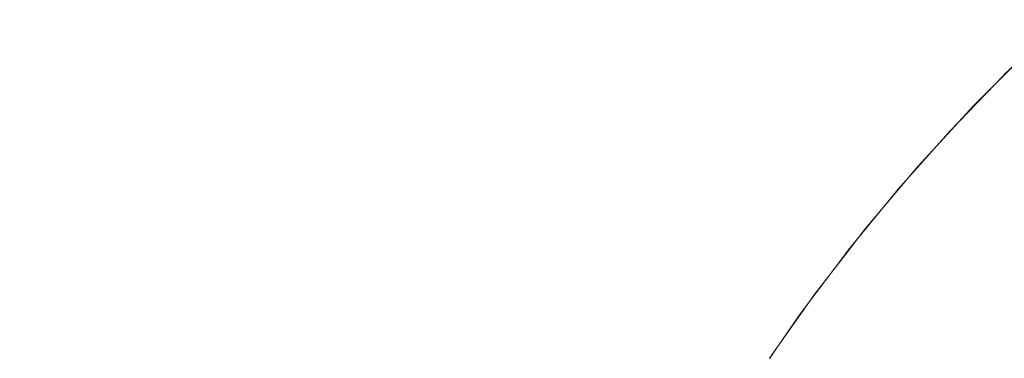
# Model space of a CAD drawing. Header units: centimetres. Extents: x -25.9 to 27.4, y -25.9 to -24.1.
# Tile 150 of 200: x 9.4497 to 9.5009, y -24.1039 to -24.0863. Entities that reach past the tile are written whole.
import ezdxf

# ---------------------------------------------------------------- set-up
doc = ezdxf.new("R2010")
doc.units = ezdxf.units.CM
doc.header["$LTSCALE"] = 2.54
doc.layers.add('Lucido design-1', color=7, linetype='Continuous')

# ---------------------------------------------------------------- blocks, each defined once
blk = doc.blocks.new('Gruppo-4-1')
at = {"color": 7, "linetype": 'Continuous', "lineweight": 9}
for points, invisible_edges in [([(9.449118, -24.083641, 708.031646), (9.453883, -24.083641, 708.028153), (9.452018, -24.08634, 708.025722), (9.447361, -24.08634, 708.029137)], 15), ([(9.453883, -24.083641, 708.028153), (9.458492, -24.083641, 708.024454), (9.456522, -24.08634, 708.022107), (9.452018, -24.08634, 708.025722)], 15), ([(9.458492, -24.083641, 708.024454), (9.462934, -24.083641, 708.020558), (9.460864, -24.08634, 708.0183), (9.456522, -24.08634, 708.022107)], 15), ([(9.462934, -24.083641, 708.020558), (9.467202, -24.083641, 708.016472), (9.465036, -24.08634, 708.014306), (9.460864, -24.08634, 708.0183)], 15), ([(9.467202, -24.083641, 708.016472), (9.471288, -24.083641, 708.012204), (9.46903, -24.08634, 708.010134), (9.465036, -24.08634, 708.014306)], 15), ([(9.471288, -24.083641, 708.012204), (9.475184, -24.083641, 708.007761), (9.472838, -24.08634, 708.005792), (9.46903, -24.08634, 708.010134)], 15), ([(9.475184, -24.083641, 708.007761), (9.478883, -24.083641, 708.003153), (9.476452, -24.08634, 708.001288), (9.472838, -24.08634, 708.005792)], 15), ([(9.478883, -24.083641, 708.003153), (9.482377, -24.083641, 707.998388), (9.479867, -24.08634, 707.996631), (9.476452, -24.08634, 708.001288)], 15), ([(9.482377, -24.083641, 707.998388), (9.485659, -24.083641, 707.993475), (9.483076, -24.08634, 707.991829), (9.479867, -24.08634, 707.996631)], 15), ([(9.485659, -24.083641, 707.993475), (9.488725, -24.083641, 707.988424), (9.486072, -24.08634, 707.986892), (9.483076, -24.08634, 707.991829)], 15), ([(9.488725, -24.083641, 707.988424), (9.491567, -24.083641, 707.983243), (9.488849, -24.08634, 707.981829), (9.486072, -24.08634, 707.986892)], 15), ([(9.491567, -24.083641, 707.983243), (9.49418, -24.083641, 707.977944), (9.491404, -24.08634, 707.976649), (9.488849, -24.08634, 707.981829)], 15), ([(9.49418, -24.083641, 707.977944), (9.49656, -24.083641, 707.972535), (9.49373, -24.08634, 707.971363), (9.491404, -24.08634, 707.976649)], 15), ([(9.49656, -24.083641, 707.972535), (9.498701, -24.083641, 707.967028), (9.495823, -24.08634, 707.965981), (9.49373, -24.08634, 707.971363)], 15), ([(9.498701, -24.083641, 707.967028), (9.500601, -24.083641, 707.961433), (9.497679, -24.08634, 707.960512), (9.495823, -24.08634, 707.965981)], 15), ([(9.500601, -24.083641, 707.961433), (9.502254, -24.083641, 707.95576), (9.499295, -24.08634, 707.954968), (9.497679, -24.08634, 707.960512)], 15), ([(9.502254, -24.083641, 707.95576), (9.503659, -24.083641, 707.950021), (9.500668, -24.08634, 707.949358), (9.499295, -24.08634, 707.954968)], 15), ([(9.503659, -24.083641, 707.950021), (9.504811, -24.083641, 707.944226), (9.501795, -24.08634, 707.943694), (9.500668, -24.08634, 707.949358)], 15), ([(27.271439, -24.089175, 708.391305), (27.271439, -24.086273, 708.388267), (-25.828561, -24.086273, 708.388267), (-25.828561, -24.089175, 708.391305)], 10), ([(9.447361, -24.08634, 708.029137), (9.452018, -24.08634, 708.025722), (9.450224, -24.08916, 708.023383), (9.44567, -24.08916, 708.026722)], 15), ([(9.452018, -24.08634, 708.025722), (9.456522, -24.08634, 708.022107), (9.454628, -24.08916, 708.019849), (9.450224, -24.08916, 708.023383)], 15), ([(9.456522, -24.08634, 708.022107), (9.460864, -24.08634, 708.0183), (9.458873, -24.08916, 708.016126), (9.454628, -24.08916, 708.019849)], 15), ([(9.460864, -24.08634, 708.0183), (9.465036, -24.08634, 708.014306), (9.462952, -24.08916, 708.012222), (9.458873, -24.08916, 708.016126)], 15), ([(9.465036, -24.08634, 708.014306), (9.46903, -24.08634, 708.010134), (9.466856, -24.08916, 708.008143), (9.462952, -24.08916, 708.012222)], 15), ([(9.46903, -24.08634, 708.010134), (9.472838, -24.08634, 708.005792), (9.470579, -24.08916, 708.003897), (9.466856, -24.08916, 708.008143)], 15), ([(9.472838, -24.08634, 708.005792), (9.476452, -24.08634, 708.001288), (9.474114, -24.08916, 707.999494), (9.470579, -24.08916, 708.003897)], 15), ([(9.476452, -24.08634, 708.001288), (9.479867, -24.08634, 707.996631), (9.477452, -24.08916, 707.99494), (9.474114, -24.08916, 707.999494)], 15), ([(9.479867, -24.08634, 707.996631), (9.483076, -24.08634, 707.991829), (9.480589, -24.08916, 707.990245), (9.477452, -24.08916, 707.99494)], 15), ([(9.483076, -24.08634, 707.991829), (9.486072, -24.08634, 707.986892), (9.483519, -24.08916, 707.985418), (9.480589, -24.08916, 707.990245)], 15), ([(9.486072, -24.08634, 707.986892), (9.488849, -24.08634, 707.981829), (9.486235, -24.08916, 707.980467), (9.483519, -24.08916, 707.985418)], 15), ([(9.488849, -24.08634, 707.981829), (9.491404, -24.08634, 707.976649), (9.488732, -24.08916, 707.975403), (9.486235, -24.08916, 707.980467)], 15), ([(9.491404, -24.08634, 707.976649), (9.49373, -24.08634, 707.971363), (9.491006, -24.08916, 707.970235), (9.488732, -24.08916, 707.975403)], 15), ([(9.49373, -24.08634, 707.971363), (9.495823, -24.08634, 707.965981), (9.493053, -24.08916, 707.964972), (9.491006, -24.08916, 707.970235)], 15), ([(9.495823, -24.08634, 707.965981), (9.497679, -24.08634, 707.960512), (9.494868, -24.08916, 707.959625), (9.493053, -24.08916, 707.964972)], 15), ([(9.497679, -24.08634, 707.960512), (9.499295, -24.08634, 707.954968), (9.496448, -24.08916, 707.954205), (9.494868, -24.08916, 707.959625)], 15), ([(9.499295, -24.08634, 707.954968), (9.500668, -24.08634, 707.949358), (9.49779, -24.08916, 707.94872), (9.496448, -24.08916, 707.954205)], 15), ([(9.500668, -24.08634, 707.949358), (9.501795, -24.08634, 707.943694), (9.498891, -24.08916, 707.943182), (9.49779, -24.08916, 707.94872)], 15), ([(9.501795, -24.08634, 707.943694), (9.502673, -24.08634, 707.937986), (9.49975, -24.08916, 707.937601), (9.498891, -24.08916, 707.943182)], 15), ([(9.502673, -24.08634, 707.937986), (9.503302, -24.08634, 707.932245), (9.500365, -24.08916, 707.931988), (9.49975, -24.08916, 707.937601)], 15), ([(9.503302, -24.08634, 707.932245), (9.50368, -24.08634, 707.926482), (9.500734, -24.08916, 707.926354), (9.500365, -24.08916, 707.931988)], 15), ([(9.50368, -24.08634, 707.926482), (9.503806, -24.08634, 707.920708), (9.500858, -24.08916, 707.920708), (9.500734, -24.08916, 707.926354)], 13), ([(9.50231, -24.087873, 707.716349), (9.499312, -24.090872, 707.716349), (9.499243, -24.090806, 707.720708), (9.500858, -24.089191, 707.720708)], 11), ([(9.499312, -24.090872, 707.716349), (9.50231, -24.087873, 707.716349), (9.502495, -24.088065, 707.712216), (9.499504, -24.091056, 707.712216)], 15), ([(9.499504, -24.091056, 707.712216), (9.502495, -24.088065, 707.712216), (9.502797, -24.08838, 707.708102), (9.499819, -24.091358, 707.708102)], 15), ([(9.502245, -24.087804, 707.720708), (9.500858, -24.089191, 707.720708), (9.500843, -24.089175, 707.920708), (9.500858, -24.08916, 707.920708)], 10), ([(9.499819, -24.091358, 707.708102), (9.502797, -24.08838, 707.708102), (9.503216, -24.088818, 707.704012), (9.500256, -24.091777, 707.704012)], 15), ([(-25.828561, -24.089175, 708.391305), (-25.828561, -24.089292, 708.391417), (27.271439, -24.089292, 708.391417), (27.271439, -24.089175, 708.391305)], 10), ([(9.44567, -24.08916, 708.026722), (9.450224, -24.08916, 708.023383), (9.448502, -24.092095, 708.02114), (9.444048, -24.092095, 708.024406)], 15), ([(9.450224, -24.08916, 708.023383), (9.454628, -24.08916, 708.019849), (9.45281, -24.092095, 708.017683), (9.448502, -24.092095, 708.02114)], 15), ([(9.454628, -24.08916, 708.019849), (9.458873, -24.08916, 708.016126), (9.456962, -24.092095, 708.014041), (9.45281, -24.092095, 708.017683)], 15), ([(9.458873, -24.08916, 708.016126), (9.462952, -24.08916, 708.012222), (9.460952, -24.092095, 708.010222), (9.456962, -24.092095, 708.014041)], 15), ([(9.462952, -24.08916, 708.012222), (9.466856, -24.08916, 708.008143), (9.464771, -24.092095, 708.006232), (9.460952, -24.092095, 708.010222)], 15), ([(9.466856, -24.08916, 708.008143), (9.470579, -24.08916, 708.003897), (9.468413, -24.092095, 708.00208), (9.464771, -24.092095, 708.006232)], 15), ([(9.470579, -24.08916, 708.003897), (9.474114, -24.08916, 707.999494), (9.47187, -24.092095, 707.997772), (9.468413, -24.092095, 708.00208)], 15), ([(9.474114, -24.08916, 707.999494), (9.477452, -24.08916, 707.99494), (9.475136, -24.092095, 707.993318), (9.47187, -24.092095, 707.997772)], 15), ([(9.477452, -24.08916, 707.99494), (9.480589, -24.08916, 707.990245), (9.478204, -24.092095, 707.988726), (9.475136, -24.092095, 707.993318)], 15), ([(9.480589, -24.08916, 707.990245), (9.483519, -24.08916, 707.985418), (9.48107, -24.092095, 707.984004), (9.478204, -24.092095, 707.988726)], 15), ([(9.483519, -24.08916, 707.985418), (9.486235, -24.08916, 707.980467), (9.483726, -24.092095, 707.979162), (9.48107, -24.092095, 707.984004)], 15), ([(9.486235, -24.08916, 707.980467), (9.488732, -24.08916, 707.975403), (9.486169, -24.092095, 707.974208), (9.483726, -24.092095, 707.979162)], 15), ([(9.488732, -24.08916, 707.975403), (9.491006, -24.08916, 707.970235), (9.488394, -24.092095, 707.969153), (9.486169, -24.092095, 707.974208)], 15), ([(9.491006, -24.08916, 707.970235), (9.493053, -24.08916, 707.964972), (9.490395, -24.092095, 707.964005), (9.488394, -24.092095, 707.969153)], 15), ([(9.493053, -24.08916, 707.964972), (9.494868, -24.08916, 707.959625), (9.492171, -24.092095, 707.958775), (9.490395, -24.092095, 707.964005)], 15), ([(9.494868, -24.08916, 707.959625), (9.496448, -24.08916, 707.954205), (9.493716, -24.092095, 707.953473), (9.492171, -24.092095, 707.958775)], 15), ([(9.496448, -24.08916, 707.954205), (9.49779, -24.08916, 707.94872), (9.495029, -24.092095, 707.948108), (9.493716, -24.092095, 707.953473)], 15), ([(9.49779, -24.08916, 707.94872), (9.498891, -24.08916, 707.943182), (9.496107, -24.092095, 707.942691), (9.495029, -24.092095, 707.948108)], 15), ([(9.498891, -24.08916, 707.943182), (9.49975, -24.08916, 707.937601), (9.496947, -24.092095, 707.937232), (9.496107, -24.092095, 707.942691)], 15), ([(9.49975, -24.08916, 707.937601), (9.500365, -24.08916, 707.931988), (9.497548, -24.092095, 707.931742), (9.496947, -24.092095, 707.937232)], 15), ([(9.500365, -24.08916, 707.931988), (9.500734, -24.08916, 707.926354), (9.497909, -24.092095, 707.92623), (9.497548, -24.092095, 707.931742)], 15), ([(9.500843, -24.089175, 707.920708), (9.49803, -24.092095, 707.920708), (9.497909, -24.092095, 707.92623), (9.500734, -24.08916, 707.926354)], 14), ([(9.499243, -24.090806, 707.720708), (9.49803, -24.092095, 707.920708), (9.500843, -24.089175, 707.920708)], 9), ([(9.500843, -24.089175, 707.920708), (9.500858, -24.089191, 707.720708), (9.499243, -24.090806, 707.720708)], 9), ([(9.500256, -24.091777, 707.704012), (9.503216, -24.088818, 707.704012), (9.503751, -24.089376, 707.699955), (9.500815, -24.092313, 707.699955)], 15), ([(9.500734, -24.08916, 707.926354), (9.500858, -24.08916, 707.920708), (9.500843, -24.089175, 707.920708)], 9), ([(27.271439, -24.092218, 708.394231), (27.271439, -24.089292, 708.391417), (-25.828561, -24.089292, 708.391417), (-25.828561, -24.092218, 708.394231)], 10), ([(9.500815, -24.092313, 707.699955), (9.503751, -24.089376, 707.699955), (9.504401, -24.090055, 707.695937), (9.501493, -24.092963, 707.695937)], 15), ([(9.499312, -24.090872, 707.716349), (9.496443, -24.093995, 707.716349), (9.496371, -24.093933, 707.720708), (9.497932, -24.092233, 707.720708)], 11), ([(9.496443, -24.093995, 707.716349), (9.499312, -24.090872, 707.716349), (9.499504, -24.091056, 707.712216), (9.496643, -24.094171, 707.712216)], 15), ([(9.496643, -24.094171, 707.712216), (9.499504, -24.091056, 707.712216), (9.499819, -24.091358, 707.708102), (9.49697, -24.09446, 707.708102)], 15), ([(9.499243, -24.090806, 707.720708), (9.497932, -24.092233, 707.720708), (9.497918, -24.09222, 707.920708), (9.49803, -24.092095, 707.920708)], 10), ([(9.497932, -24.092233, 707.720708), (9.499243, -24.090806, 707.720708), (9.499312, -24.090872, 707.716349)], 10), ([(9.49697, -24.09446, 707.708102), (9.499819, -24.091358, 707.708102), (9.500256, -24.091777, 707.704012), (9.497425, -24.09486, 707.704012)], 15), ([(9.497425, -24.09486, 707.704012), (9.500256, -24.091777, 707.704012), (9.500815, -24.092313, 707.699955), (9.498006, -24.095371, 707.699955)], 15), ([(-25.828561, -24.092218, 708.394231), (-25.828561, -24.092445, 708.394432), (27.271439, -24.092445, 708.394432), (27.271439, -24.092218, 708.394231)], 10), ([(9.448502, -24.092095, 708.02114), (9.45281, -24.092095, 708.017683), (9.451072, -24.095139, 708.015612), (9.446857, -24.095139, 708.018995)], 15), ([(9.45281, -24.092095, 708.017683), (9.456962, -24.092095, 708.014041), (9.455136, -24.095139, 708.012048), (9.451072, -24.095139, 708.015612)], 15), ([(9.456962, -24.092095, 708.014041), (9.460952, -24.092095, 708.010222), (9.45904, -24.095139, 708.00831), (9.455136, -24.095139, 708.012048)], 15), ([(9.460952, -24.092095, 708.010222), (9.464771, -24.092095, 708.006232), (9.462778, -24.095139, 708.004406), (9.45904, -24.095139, 708.00831)], 15), ([(9.464771, -24.092095, 708.006232), (9.468413, -24.092095, 708.00208), (9.466342, -24.095139, 708.000342), (9.462778, -24.095139, 708.004406)], 15), ([(9.468413, -24.092095, 708.00208), (9.47187, -24.092095, 707.997772), (9.469725, -24.095139, 707.996127), (9.466342, -24.095139, 708.000342)], 15), ([(9.47187, -24.092095, 707.997772), (9.475136, -24.092095, 707.993318), (9.472922, -24.095139, 707.991768), (9.469725, -24.095139, 707.996127)], 15), ([(9.475136, -24.092095, 707.993318), (9.478204, -24.092095, 707.988726), (9.475924, -24.095139, 707.987273), (9.472922, -24.095139, 707.991768)], 15), ([(9.478204, -24.092095, 707.988726), (9.48107, -24.092095, 707.984004), (9.478729, -24.095139, 707.982652), (9.475924, -24.095139, 707.987273)], 15), ([(9.48107, -24.092095, 707.984004), (9.483726, -24.092095, 707.979162), (9.481328, -24.095139, 707.977913), (9.478729, -24.095139, 707.982652)], 15), ([(9.483726, -24.092095, 707.979162), (9.486169, -24.092095, 707.974208), (9.483719, -24.095139, 707.973066), (9.481328, -24.095139, 707.977913)], 15), ([(9.486169, -24.092095, 707.974208), (9.488394, -24.092095, 707.969153), (9.485896, -24.095139, 707.968118), (9.483719, -24.095139, 707.973066)], 15), ([(9.488394, -24.092095, 707.969153), (9.490395, -24.092095, 707.964005), (9.487855, -24.095139, 707.963081), (9.485896, -24.095139, 707.968118)], 15), ([(9.490395, -24.092095, 707.964005), (9.492171, -24.092095, 707.958775), (9.489592, -24.095139, 707.957962), (9.487855, -24.095139, 707.963081)], 15), ([(9.492171, -24.092095, 707.958775), (9.493716, -24.092095, 707.953473), (9.491105, -24.095139, 707.952773), (9.489592, -24.095139, 707.957962)], 15), ([(9.493716, -24.092095, 707.953473), (9.495029, -24.092095, 707.948108), (9.49239, -24.095139, 707.947523), (9.491105, -24.095139, 707.952773)], 15), ([(9.495029, -24.092095, 707.948108), (9.496107, -24.092095, 707.942691), (9.493444, -24.095139, 707.942221), (9.49239, -24.095139, 707.947523)], 15), ([(9.496107, -24.092095, 707.942691), (9.496947, -24.092095, 707.937232), (9.494267, -24.095139, 707.936879), (9.493444, -24.095139, 707.942221)], 15), ([(9.496947, -24.092095, 707.937232), (9.497548, -24.092095, 707.931742), (9.494855, -24.095139, 707.931506), (9.494267, -24.095139, 707.936879)], 15), ([(9.497548, -24.092095, 707.931742), (9.497909, -24.092095, 707.92623), (9.495208, -24.095139, 707.926112), (9.494855, -24.095139, 707.931506)], 15), ([(9.497918, -24.09222, 707.920708), (9.495326, -24.095139, 707.920708), (9.495208, -24.095139, 707.926112), (9.497909, -24.092095, 707.92623)], 14), ([(9.496371, -24.093933, 707.720708), (9.495326, -24.095139, 707.920708), (9.497918, -24.09222, 707.920708)], 9), ([(9.497918, -24.09222, 707.920708), (9.497932, -24.092233, 707.720708), (9.496371, -24.093933, 707.720708)], 9), ([(9.497909, -24.092095, 707.92623), (9.49803, -24.092095, 707.920708), (9.497918, -24.09222, 707.920708)], 9), ([(9.498006, -24.095371, 707.699955), (9.500815, -24.092313, 707.699955), (9.501493, -24.092963, 707.695937), (9.498711, -24.095992, 707.695937)], 15), ([(27.271439, -24.095386, 708.39703), (27.271439, -24.092445, 708.394432), (-25.828561, -24.092445, 708.394432), (-25.828561, -24.095386, 708.39703)], 10), ([(9.498711, -24.095992, 707.695937), (9.501493, -24.092963, 707.695937), (9.50229, -24.093726, 707.691964), (9.499539, -24.096721, 707.691964)], 15), ([(9.499539, -24.096721, 707.691964), (9.50229, -24.093726, 707.691964), (9.503203, -24.094602, 707.688043), (9.500489, -24.097557, 707.688043)], 15), ([(9.496443, -24.093995, 707.716349), (9.493709, -24.097238, 707.716349), (9.493635, -24.097178, 707.720708), (9.495134, -24.0954, 707.720708)], 11), ([(9.493709, -24.097238, 707.716349), (9.496443, -24.093995, 707.716349), (9.496643, -24.094171, 707.712216), (9.493916, -24.097405, 707.712216)], 15), ([(9.493916, -24.097405, 707.712216), (9.496643, -24.094171, 707.712216), (9.49697, -24.09446, 707.708102), (9.494256, -24.097679, 707.708102)], 15), ([(9.496371, -24.093933, 707.720708), (9.495134, -24.0954, 707.720708), (9.495122, -24.095389, 707.920708), (9.495326, -24.095139, 707.920708)], 10), ([(9.495134, -24.0954, 707.720708), (9.496371, -24.093933, 707.720708), (9.496443, -24.093995, 707.716349)], 10), ([(9.494256, -24.097679, 707.708102), (9.49697, -24.09446, 707.708102), (9.497425, -24.09486, 707.704012), (9.494727, -24.09806, 707.704012)], 15), ([(9.494727, -24.09806, 707.704012), (9.497425, -24.09486, 707.704012), (9.498006, -24.095371, 707.699955), (9.495329, -24.098546, 707.699955)], 15), ([(9.500489, -24.097557, 707.688043), (9.503203, -24.094602, 707.688043), (9.504232, -24.095587, 707.684181), (9.501558, -24.098498, 707.684181)], 15), ([(-25.828561, -24.095386, 708.39703), (-25.828561, -24.095726, 708.397306), (27.271439, -24.095726, 708.397306), (27.271439, -24.095386, 708.39703)], 10), ([(9.446857, -24.095139, 708.018995), (9.451072, -24.095139, 708.015612), (9.449417, -24.098288, 708.01364), (9.445289, -24.098288, 708.016953)], 15), ([(9.451072, -24.095139, 708.015612), (9.455136, -24.095139, 708.012048), (9.453397, -24.098288, 708.01015), (9.449417, -24.098288, 708.01364)], 15), ([(9.455136, -24.095139, 708.012048), (9.45904, -24.095139, 708.00831), (9.45722, -24.098288, 708.00649), (9.453397, -24.098288, 708.01015)], 15), ([(9.45904, -24.095139, 708.00831), (9.462778, -24.095139, 708.004406), (9.46088, -24.098288, 708.002666), (9.45722, -24.098288, 708.00649)], 15), ([(9.462778, -24.095139, 708.004406), (9.466342, -24.095139, 708.000342), (9.46437, -24.098288, 707.998687), (9.46088, -24.098288, 708.002666)], 15), ([(9.466342, -24.095139, 708.000342), (9.469725, -24.095139, 707.996127), (9.467683, -24.098288, 707.994559), (9.46437, -24.098288, 707.998687)], 15), ([(9.469725, -24.095139, 707.996127), (9.472922, -24.095139, 707.991768), (9.470812, -24.098288, 707.990291), (9.467683, -24.098288, 707.994559)], 15), ([(9.472922, -24.095139, 707.991768), (9.475924, -24.095139, 707.987273), (9.473753, -24.098288, 707.98589), (9.470812, -24.098288, 707.990291)], 15), ([(9.475924, -24.095139, 707.987273), (9.478729, -24.095139, 707.982652), (9.476499, -24.098288, 707.981365), (9.473753, -24.098288, 707.98589)], 15), ([(9.478729, -24.095139, 707.982652), (9.481328, -24.095139, 707.977913), (9.479045, -24.098288, 707.976725), (9.476499, -24.098288, 707.981365)], 15), ([(9.481328, -24.095139, 707.977913), (9.483719, -24.095139, 707.973066), (9.481386, -24.098288, 707.971978), (9.479045, -24.098288, 707.976725)], 15), ([(9.483719, -24.095139, 707.973066), (9.485896, -24.095139, 707.968118), (9.483517, -24.098288, 707.967133), (9.481386, -24.098288, 707.971978)], 15), ([(9.485896, -24.095139, 707.968118), (9.487855, -24.095139, 707.963081), (9.485436, -24.098288, 707.9622), (9.483517, -24.098288, 707.967133)], 15), ([(9.487855, -24.095139, 707.963081), (9.489592, -24.095139, 707.957962), (9.487137, -24.098288, 707.957188), (9.485436, -24.098288, 707.9622)], 15), ([(9.489592, -24.095139, 707.957962), (9.491105, -24.095139, 707.952773), (9.488618, -24.098288, 707.952107), (9.487137, -24.098288, 707.957188)], 15), ([(9.491105, -24.095139, 707.952773), (9.49239, -24.095139, 707.947523), (9.489876, -24.098288, 707.946965), (9.488618, -24.098288, 707.952107)], 15), ([(9.49239, -24.095139, 707.947523), (9.493444, -24.095139, 707.942221), (9.490909, -24.098288, 707.941774), (9.489876, -24.098288, 707.946965)], 15), ([(9.493444, -24.095139, 707.942221), (9.494267, -24.095139, 707.936879), (9.491714, -24.098288, 707.936543), (9.490909, -24.098288, 707.941774)], 15), ([(9.494267, -24.095139, 707.936879), (9.494855, -24.095139, 707.931506), (9.49229, -24.098288, 707.931282), (9.491714, -24.098288, 707.936543)], 15), ([(9.494855, -24.095139, 707.931506), (9.495208, -24.095139, 707.926112), (9.492636, -24.098288, 707.926), (9.49229, -24.098288, 707.931282)], 15), ([(9.495122, -24.095389, 707.920708), (9.492752, -24.098288, 707.920708), (9.492636, -24.098288, 707.926), (9.495208, -24.095139, 707.926112)], 14), ([(9.493635, -24.097178, 707.720708), (9.492752, -24.098288, 707.920708), (9.495122, -24.095389, 707.920708)], 9), ([(9.495122, -24.095389, 707.920708), (9.495134, -24.0954, 707.720708), (9.493635, -24.097178, 707.720708)], 9), ([(9.495208, -24.095139, 707.926112), (9.495326, -24.095139, 707.920708), (9.495122, -24.095389, 707.920708)], 9), ([(9.495329, -24.098546, 707.699955), (9.498006, -24.095371, 707.699955), (9.498711, -24.095992, 707.695937), (9.49606, -24.099136, 707.695937)], 15), ([(27.271439, -24.098655, 708.399682), (27.271439, -24.095726, 708.397306), (-25.828561, -24.095726, 708.397306), (-25.828561, -24.098655, 708.399682)], 10), ([(9.49606, -24.099136, 707.695937), (9.498711, -24.095992, 707.695937), (9.499539, -24.096721, 707.691964), (9.496919, -24.099829, 707.691964)], 15), ([(9.496919, -24.099829, 707.691964), (9.499539, -24.096721, 707.691964), (9.500489, -24.097557, 707.688043), (9.497903, -24.100624, 707.688043)], 15), ([(9.491105, -24.100451, 707.720708), (9.492483, -24.098668, 707.720708), (9.493709, -24.097238, 707.716349), (9.491115, -24.100593, 707.716349)], 14), ([(9.491115, -24.100593, 707.716349), (9.493709, -24.097238, 707.716349), (9.493916, -24.097405, 707.712216), (9.491329, -24.100751, 707.712216)], 15), ([(9.491329, -24.100751, 707.712216), (9.493916, -24.097405, 707.712216), (9.494256, -24.097679, 707.708102), (9.49168, -24.101011, 707.708102)], 15), ([(9.493635, -24.097178, 707.720708), (9.492483, -24.098668, 707.720708), (9.492472, -24.09866, 707.920708), (9.492752, -24.098288, 707.920708)], 10), ([(9.492483, -24.098668, 707.720708), (9.493635, -24.097178, 707.720708), (9.493709, -24.097238, 707.716349)], 10), ([(9.49168, -24.101011, 707.708102), (9.494256, -24.097679, 707.708102), (9.494727, -24.09806, 707.704012), (9.492167, -24.101371, 707.704012)], 15), ([(9.497903, -24.100624, 707.688043), (9.500489, -24.097557, 707.688043), (9.501558, -24.098498, 707.684181), (9.499011, -24.101519, 707.684181)], 15), ([(9.449417, -24.098288, 708.01364), (9.453397, -24.098288, 708.01015), (9.451723, -24.101584, 708.008323), (9.447825, -24.101584, 708.011742)], 15), ([(9.453397, -24.098288, 708.01015), (9.45722, -24.098288, 708.00649), (9.455468, -24.101584, 708.004738), (9.451723, -24.101584, 708.008323)], 15), ([(9.45722, -24.098288, 708.00649), (9.46088, -24.098288, 708.002666), (9.459054, -24.101584, 708.000993), (9.455468, -24.101584, 708.004738)], 15), ([(9.46088, -24.098288, 708.002666), (9.46437, -24.098288, 707.998687), (9.462472, -24.101584, 707.997095), (9.459054, -24.101584, 708.000993)], 15), ([(9.46437, -24.098288, 707.998687), (9.467683, -24.098288, 707.994559), (9.465717, -24.101584, 707.993051), (9.462472, -24.101584, 707.997095)], 15), ([(9.467683, -24.098288, 707.994559), (9.470812, -24.098288, 707.990291), (9.468783, -24.101584, 707.98887), (9.465717, -24.101584, 707.993051)], 15), ([(9.470812, -24.098288, 707.990291), (9.473753, -24.098288, 707.98589), (9.471664, -24.101584, 707.984559), (9.468783, -24.101584, 707.98887)], 15), ([(9.473753, -24.098288, 707.98589), (9.476499, -24.098288, 707.981365), (9.474353, -24.101584, 707.980126), (9.471664, -24.101584, 707.984559)], 15), ([(9.476499, -24.098288, 707.981365), (9.479045, -24.098288, 707.976725), (9.476847, -24.101584, 707.975581), (9.474353, -24.101584, 707.980126)], 15), ([(9.479045, -24.098288, 707.976725), (9.481386, -24.098288, 707.971978), (9.47914, -24.101584, 707.970931), (9.476847, -24.101584, 707.975581)], 15), ([(9.481386, -24.098288, 707.971978), (9.483517, -24.098288, 707.967133), (9.481229, -24.101584, 707.966185), (9.47914, -24.101584, 707.970931)], 15), ([(9.483517, -24.098288, 707.967133), (9.485436, -24.098288, 707.9622), (9.483108, -24.101584, 707.961353), (9.481229, -24.101584, 707.966185)], 15), ([(9.485436, -24.098288, 707.9622), (9.487137, -24.098288, 707.957188), (9.484774, -24.101584, 707.956443), (9.483108, -24.101584, 707.961353)], 15), ([(9.487137, -24.098288, 707.957188), (9.488618, -24.098288, 707.952107), (9.486225, -24.101584, 707.951465), (9.484774, -24.101584, 707.956443)], 15), ([(9.488618, -24.098288, 707.952107), (9.489876, -24.098288, 707.946965), (9.487458, -24.101584, 707.946429), (9.486225, -24.101584, 707.951465)], 15), ([(9.489876, -24.098288, 707.946965), (9.490909, -24.098288, 707.941774), (9.488469, -24.101584, 707.941344), (9.487458, -24.101584, 707.946429)], 15), ([(9.490909, -24.098288, 707.941774), (9.491714, -24.098288, 707.936543), (9.489258, -24.101584, 707.93622), (9.488469, -24.101584, 707.941344)], 15), ([(9.491714, -24.098288, 707.936543), (9.49229, -24.098288, 707.931282), (9.489822, -24.101584, 707.931066), (9.489258, -24.101584, 707.93622)], 15), ([(9.49229, -24.098288, 707.931282), (9.492636, -24.098288, 707.926), (9.490161, -24.101584, 707.925892), (9.489822, -24.101584, 707.931066)], 15), ([(9.492472, -24.09866, 707.920708), (9.491119, -24.100461, 707.920708), (9.490161, -24.101584, 707.925892), (9.492636, -24.098288, 707.926)], 14), ([(9.492167, -24.101371, 707.704012), (9.494727, -24.09806, 707.704012), (9.495329, -24.098546, 707.699955), (9.492789, -24.101831, 707.699955)], 15), ([(9.492636, -24.098288, 707.926), (9.492752, -24.098288, 707.920708), (9.492472, -24.09866, 707.920708)], 9), ([(-25.828561, -24.098655, 708.399682), (-25.828561, -24.099127, 708.40004), (27.271439, -24.099127, 708.40004), (27.271439, -24.098655, 708.399682)], 10), ([(9.492483, -24.098668, 707.720708), (9.491105, -24.100451, 707.720708), (9.491119, -24.100461, 707.920708)], 10), ([(9.491119, -24.100461, 707.920708), (9.492472, -24.09866, 707.920708), (9.492483, -24.098668, 707.720708)], 10), ([(9.492789, -24.101831, 707.699955), (9.495329, -24.098546, 707.699955), (9.49606, -24.099136, 707.695937), (9.493545, -24.10239, 707.695937)], 15), ([(9.499011, -24.101519, 707.684181), (9.501558, -24.098498, 707.684181), (9.502745, -24.099542, 707.680385), (9.500241, -24.102512, 707.680385)], 15), ([(27.271439, -24.10045, 708.401044), (27.271439, -24.099127, 708.40004), (-25.828561, -24.099127, 708.40004), (-25.828561, -24.10045, 708.401044)], 10), ([(9.493545, -24.10239, 707.695937), (9.49606, -24.099136, 707.695937), (9.496919, -24.099829, 707.691964), (9.494432, -24.103046, 707.691964)], 15), ([(9.494432, -24.103046, 707.691964), (9.496919, -24.099829, 707.691964), (9.497903, -24.100624, 707.688043), (9.495449, -24.103799, 707.688043)], 15), ([(9.500241, -24.102512, 707.680385), (9.502745, -24.099542, 707.680385), (9.504046, -24.100687, 707.676659), (9.50159, -24.103601, 707.676659)], 15), ([(-25.828561, -24.10045, 708.401044), (-25.828561, -24.102654, 708.402607), (27.271439, -24.102654, 708.402607), (27.271439, -24.10045, 708.401044)], 10), ([(9.491119, -24.100461, 707.920708), (9.490274, -24.101584, 707.920708), (9.490161, -24.101584, 707.925892)], 10), ([(9.490274, -24.101584, 707.920708), (9.491119, -24.100461, 707.920708), (9.491105, -24.100451, 707.720708), (9.491039, -24.100537, 707.720708)], 10), ([(9.491115, -24.100593, 707.716349), (9.491039, -24.100537, 707.720708), (9.491105, -24.100451, 707.720708)], 9), ([(9.488654, -24.103909, 707.720708), (9.491039, -24.100537, 707.720708), (9.491115, -24.100593, 707.716349), (9.488666, -24.104056, 707.716349)], 14), ([(9.491039, -24.100537, 707.720708), (9.488654, -24.103909, 707.720708), (9.488666, -24.103918, 707.920708)], 10), ([(9.491039, -24.100537, 707.720708), (9.488666, -24.103918, 707.920708), (9.490274, -24.101584, 707.920708)], 9), ([(9.488666, -24.104056, 707.716349), (9.491115, -24.100593, 707.716349), (9.491329, -24.100751, 707.712216), (9.488887, -24.104205, 707.712216)], 15), ([(9.488887, -24.104205, 707.712216), (9.491329, -24.100751, 707.712216), (9.49168, -24.101011, 707.708102), (9.489249, -24.104449, 707.708102)], 15), ([(9.489249, -24.104449, 707.708102), (9.49168, -24.101011, 707.708102), (9.492167, -24.101371, 707.704012), (9.489751, -24.104789, 707.704012)], 15), ([(9.495449, -24.103799, 707.688043), (9.497903, -24.100624, 707.688043), (9.499011, -24.101519, 707.684181), (9.496594, -24.104646, 707.684181)], 15), ([(9.489751, -24.104789, 707.704012), (9.492167, -24.101371, 707.704012), (9.492789, -24.101831, 707.699955), (9.490391, -24.105222, 707.699955)], 15), ([(9.496594, -24.104646, 707.684181), (9.499011, -24.101519, 707.684181), (9.500241, -24.102512, 707.680385), (9.497865, -24.105585, 707.680385)], 15), ([(9.447825, -24.101584, 708.011742), (9.451723, -24.101584, 708.008323), (9.450167, -24.104926, 708.006625), (9.446344, -24.104926, 708.009977)], 15), ([(9.451723, -24.101584, 708.008323), (9.455468, -24.101584, 708.004738), (9.453839, -24.104926, 708.003109), (9.450167, -24.104926, 708.006625)], 15), ([(9.455468, -24.101584, 708.004738), (9.459054, -24.101584, 708.000993), (9.457355, -24.104926, 707.999436), (9.453839, -24.104926, 708.003109)], 15), ([(9.459054, -24.101584, 708.000993), (9.462472, -24.101584, 707.997095), (9.460707, -24.104926, 707.995614), (9.457355, -24.104926, 707.999436)], 15), ([(9.462472, -24.101584, 707.997095), (9.465717, -24.101584, 707.993051), (9.46389, -24.104926, 707.991649), (9.460707, -24.104926, 707.995614)], 15), ([(9.465717, -24.101584, 707.993051), (9.468783, -24.101584, 707.98887), (9.466896, -24.104926, 707.987549), (9.46389, -24.104926, 707.991649)], 15), ([(9.468783, -24.101584, 707.98887), (9.471664, -24.101584, 707.984559), (9.469721, -24.104926, 707.983321), (9.466896, -24.104926, 707.987549)], 15), ([(9.471664, -24.101584, 707.984559), (9.474353, -24.101584, 707.980126), (9.472358, -24.104926, 707.978975), (9.469721, -24.104926, 707.983321)], 15), ([(9.474353, -24.101584, 707.980126), (9.476847, -24.101584, 707.975581), (9.474804, -24.104926, 707.974517), (9.472358, -24.104926, 707.978975)], 15), ([(9.476847, -24.101584, 707.975581), (9.47914, -24.101584, 707.970931), (9.477053, -24.104926, 707.969957), (9.474804, -24.104926, 707.974517)], 15), ([(9.47914, -24.101584, 707.970931), (9.481229, -24.101584, 707.966185), (9.4791, -24.104926, 707.965303), (9.477053, -24.104926, 707.969957)], 15), ([(9.481229, -24.101584, 707.966185), (9.483108, -24.101584, 707.961353), (9.480943, -24.104926, 707.960565), (9.4791, -24.104926, 707.965303)], 15), ([(9.483108, -24.101584, 707.961353), (9.484774, -24.101584, 707.956443), (9.482577, -24.104926, 707.95575), (9.480943, -24.104926, 707.960565)], 15), ([(9.484774, -24.101584, 707.956443), (9.486225, -24.101584, 707.951465), (9.484, -24.104926, 707.950869), (9.482577, -24.104926, 707.95575)], 15), ([(9.486225, -24.101584, 707.951465), (9.487458, -24.101584, 707.946429), (9.485209, -24.104926, 707.945931), (9.484, -24.104926, 707.950869)], 15), ([(9.487458, -24.101584, 707.946429), (9.488469, -24.101584, 707.941344), (9.4862, -24.104926, 707.940944), (9.485209, -24.104926, 707.945931)], 15), ([(9.488469, -24.101584, 707.941344), (9.489258, -24.101584, 707.93622), (9.486974, -24.104926, 707.935919), (9.4862, -24.104926, 707.940944)], 15), ([(9.489258, -24.101584, 707.93622), (9.489822, -24.101584, 707.931066), (9.487527, -24.104926, 707.930865), (9.486974, -24.104926, 707.935919)], 15), ([(9.489822, -24.101584, 707.931066), (9.490161, -24.101584, 707.925892), (9.48786, -24.104926, 707.925792), (9.487527, -24.104926, 707.930865)], 15), ([(9.48786, -24.104926, 707.925792), (9.490161, -24.101584, 707.925892), (9.490274, -24.101584, 707.920708), (9.488666, -24.103918, 707.920708)], 11), ([(9.490391, -24.105222, 707.699955), (9.492789, -24.101831, 707.699955), (9.493545, -24.10239, 707.695937), (9.49117, -24.105748, 707.695937)], 15), ([(9.49117, -24.105748, 707.695937), (9.493545, -24.10239, 707.695937), (9.494432, -24.103046, 707.691964), (9.492084, -24.106366, 707.691964)], 15), ([(9.497865, -24.105585, 707.680385), (9.500241, -24.102512, 707.680385), (9.50159, -24.103601, 707.676659), (9.499259, -24.106616, 707.676659)], 15), ([(27.271439, -24.103908, 708.403495), (27.271439, -24.102654, 708.402607), (-25.828561, -24.102654, 708.402607), (-25.828561, -24.103908, 708.403495)], 10), ([(9.492084, -24.106366, 707.691964), (9.494432, -24.103046, 707.691964), (9.495449, -24.103799, 707.688043), (9.493132, -24.107074, 707.688043)], 15), ([(-25.828561, -24.103908, 708.403495), (-25.828561, -24.106281, 708.405031), (27.271439, -24.106281, 708.405031), (27.271439, -24.103908, 708.403495)], 10), ([(9.493132, -24.107074, 707.688043), (9.495449, -24.103799, 707.688043), (9.496594, -24.104646, 707.684181), (9.494312, -24.107872, 707.684181)], 15), ([(9.499259, -24.106616, 707.676659), (9.50159, -24.103601, 707.676659), (9.503055, -24.104784, 707.673012), (9.500774, -24.107736, 707.673012)], 15)]:
    blk.add_3dface(points, dxfattribs=dict(at, invisible_edges=invisible_edges))

msp = doc.modelspace()

# ---------------------------------------------------------------- block references
at = {"layer": 'Lucido design-1', "color": 7}
msp.add_blockref('Gruppo-4-1', (0, 0), dxfattribs=at)

doc.saveas('drawing.dxf')
